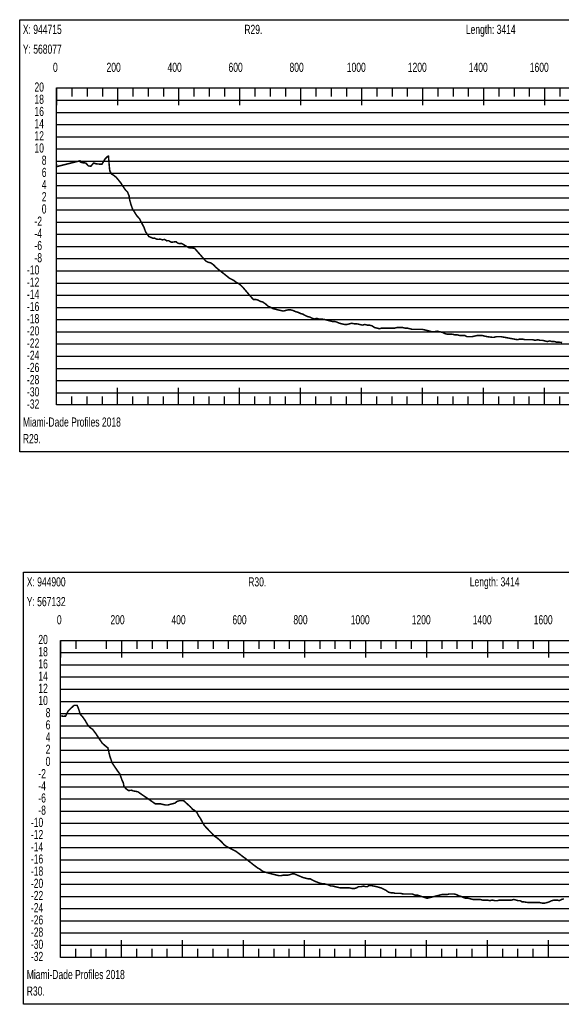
# Model space of a CAD drawing. Header units: inches. Extents: x 471865 to 538526, y 1054316 to 1102451.
# Tile 4 of 131: x 476812 to 478588, y 1054316 to 1057547. Entities that reach past the tile are written whole.
import ezdxf

# ---------------------------------------------------------------- set-up
doc = ezdxf.new("R2010")
doc.units = ezdxf.units.IN
doc.header["$MEASUREMENT"] = 0
for name, color, linetype in [('LABELS', 7, 'Continuous'), ('X_Gr1', 7, 'Continuous'), ('XSECTION', 7, 'Continuous')]:
    doc.layers.add(name, color=color, linetype=linetype)
doc.styles.get("Standard").update_dxf_attribs({"font": 'arial.ttf'})

msp = doc.modelspace()

# ---------------------------------------------------------------- linework, layer by layer
at = {"layer": 'X_Gr1', "color": 6, "linetype": 'Continuous', "lineweight": 18, "true_color": 0xff00ff, "transparency": 33554687, "const_width": 5}
for points in [[(476933.5, 1057073.9), (476933.5, 1057073.9), (476933.8, 1057065.2), (477009.9, 1057084), (477011.1, 1057080), (477020.1, 1057077.5), (477028.8, 1057077), (477037.8, 1057067.2), (477045.8, 1057066.5), (477054.7, 1057076.9), (477063.2, 1057074.2), (477072, 1057073.4), (477082, 1057072.7), (477091.6, 1057089.4), (477099.5, 1057097.9), (477103.3, 1057099.4), (477106.9, 1057057.7), (477108.1, 1057050.4), (477113.6, 1057040.8), (477121, 1057036.1), (477128.8, 1057030.1), (477144, 1057011.4), (477150.9, 1057000.4), (477158.7, 1056989.2), (477166, 1056981.8), (477171.1, 1056968.5), (477172.9, 1056956.1), (477177.1, 1056940.7), (477183.3, 1056923.5), (477186.6, 1056919.3), (477195.9, 1056904.4), (477205.5, 1056893.7), (477211.9, 1056881.2), (477220.2, 1056865), (477225.1, 1056851.2), (477231.2, 1056842.5), (477235.9, 1056835.6), (477242.5, 1056832.8), (477249.5, 1056829.9), (477254.9, 1056830.2), (477261.2, 1056827), (477268.4, 1056826.4), (477272.7, 1056827.4), (477280.1, 1056824.7), (477287.7, 1056826.1), (477294.6, 1056821.7), (477300.6, 1056822.1), (477309.6, 1056816.8), (477317.1, 1056817.7), (477324.5, 1056819), (477330.1, 1056814.3), (477337.4, 1056812.2), (477342.8, 1056813.3), (477349.1, 1056809.6), (477355.2, 1056805.9), (477361.4, 1056802.2), (477366.6, 1056799.1), (477385.8, 1056797.1), (477392.3, 1056789.6), (477398.6, 1056782.4), (477405, 1056775.2), (477411.3, 1056767.9), (477417.6, 1056760.7), (477422.7, 1056755.1), (477431.1, 1056751.1), (477439.5, 1056749.1), (477447.6, 1056743.1), (477455.2, 1056735.1), (477462.3, 1056729.1), (477469.6, 1056723.1), (477477.3, 1056717.1), (477485.1, 1056711.1), (477492.5, 1056705.1), (477499.8, 1056699.1), (477507.4, 1056695.1), (477515.1, 1056691.1), (477522.9, 1056685.1), (477530.6, 1056681.1), (477538.2, 1056675.1), (477545.7, 1056667.1), (477569.7, 1056639.1), (477578.4, 1056629.1), (477586.5, 1056629.1), (477593.8, 1056627.1), (477601, 1056623.1), (477608.9, 1056621.1), (477617.7, 1056615.1), (477626.9, 1056607.1), (477635.5, 1056603.1), (477643.2, 1056599.1), (477650.7, 1056597.1), (477658.8, 1056595.1), (477667.5, 1056593.1), (477676.1, 1056591.1), (477684.4, 1056593.1), (477692.4, 1056595.1), (477700.4, 1056595.1), (477708.6, 1056593.1), (477717, 1056589.1), (477725.3, 1056587.1), (477733.1, 1056583.1), (477740.5, 1056581.1), (477748.1, 1056577.1), (477756.3, 1056573.1), (477764.6, 1056571.1), (477772.3, 1056567.1), (477779.3, 1056565.1), (477786.1, 1056567.1), (477793.2, 1056565.1), (477800.1, 1056565.1), (477813.6, 1056563.1), (477821.1, 1056561.1), (477829, 1056559.1), (477836.7, 1056557.1), (477844.3, 1056557.1), (477852.2, 1056555.1), (477860.7, 1056551.1), (477869.3, 1056549.1), (477877.6, 1056547.1), (477885.6, 1056547.1), (477893.7, 1056549.1), (477901.8, 1056551.1), (477910.1, 1056549.1), (477918.5, 1056549.1), (477927.2, 1056547.1), (477936.2, 1056545.1), (477944.3, 1056547.1), (477951.4, 1056545.1), (477958.4, 1056545.1), (477966.8, 1056543.1), (477976, 1056537.1), (477992, 1056533.1), (477999.3, 1056535.1), (478007.9, 1056535.1), (478017.3, 1056535.1), (478026.2, 1056535.1), (478034.5, 1056535.1), (478042.4, 1056535.1), (478050.4, 1056537.1), (478058.9, 1056537.1), (478067.5, 1056537.1), (478075.8, 1056535.1), (478083.6, 1056535.1), (478091.6, 1056533.1), (478100.1, 1056531.1), (478108.8, 1056531.1), (478117.1, 1056531.1), (478125.1, 1056531.1), (478132.9, 1056531.1), (478141, 1056529.1), (478149.3, 1056527.1), (478157.3, 1056525.1), (478164.7, 1056523.1), (478172.5, 1056523.1), (478181, 1056525.1), (478190.2, 1056523.1), (478199.1, 1056521.1), (478207.2, 1056517.1), (478214.6, 1056515.1), (478222.2, 1056515.1), (478230.6, 1056515.1), (478239.3, 1056513.1), (478247.3, 1056513.1), (478255.2, 1056511.1), (478263.4, 1056511.1), (478271.6, 1056511.1), (478279.5, 1056507.1), (478287.6, 1056507.1), (478296.2, 1056507.1), (478304.9, 1056509.1), (478313.2, 1056511.1), (478320.8, 1056511.1), (478328.2, 1056511.1), (478336.4, 1056509.1), (478345.1, 1056507.1), (478361.5, 1056505.1), (478368.5, 1056505.1), (478375.5, 1056507.1), (478383, 1056507.1), (478390.6, 1056507.1), (478396.5, 1056506), (478402.4, 1056505), (478408.2, 1056503.9), (478414.1, 1056502.8), (478420, 1056501.7), (478425.9, 1056500.6), (478431.8, 1056499.5), (478437.7, 1056498.4), (478443.6, 1056497.3), (478444.4, 1056497.1), (478452.7, 1056499.1), (478461, 1056499.1), (478469.5, 1056497.1), (478477.7, 1056497.1), (478485.8, 1056497.1), (478494.1, 1056497.1), (478502.6, 1056495.1), (478510.9, 1056497.1), (478518.9, 1056495.1), (478526.8, 1056495.1), (478534.7, 1056493.1), (478542.7, 1056491.1), (478550.5, 1056493.1), (478558.2, 1056491.1), (478565.7, 1056491.1), (478572.8, 1056489.1), (478579.5, 1056489.1), (478585.3, 1056488.5), (478591.2, 1056487.8)], [(476951.2, 1055265.2), (476951.2, 1055265.2), (476951.3, 1055261.2), (476962.6, 1055261.8), (476971.4, 1055278.7), (476982.3, 1055289.6), (476991.1, 1055297.6), (477000.6, 1055297.6), (477005.3, 1055286), (477006.9, 1055281.4), (477009.4, 1055272), (477011.2, 1055267.9), (477018.6, 1055259.6), (477027, 1055247.7), (477035.6, 1055232.6), (477043.1, 1055224.6), (477051.8, 1055218.3), (477062.1, 1055204.5), (477069.9, 1055192.5), (477083, 1055173.2), (477092, 1055165.3), (477101.6, 1055157.6), (477107.4, 1055132.1), (477115.5, 1055108.4), (477125.8, 1055093.1), (477133.3, 1055082.2), (477140.3, 1055072.7), (477148.6, 1055050.1), (477152.1, 1055043.3), (477154.2, 1055031.5), (477161.3, 1055023.4), (477169, 1055017.8), (477178.8, 1055018.8), (477184.4, 1055016.6), (477192.6, 1055015.2), (477199.9, 1055013.7), (477206.4, 1055009.2), (477212.7, 1055004.8), (477219.1, 1055000.5), (477225.4, 1054996.1), (477231.8, 1054991.8), (477238, 1054987.4), (477244.3, 1054983.1), (477250.5, 1054978.7), (477256.8, 1054974.4), (477264.6, 1054974.4), (477272.9, 1054974.4), (477281.6, 1054972.4), (477290.2, 1054970.4), (477298, 1054970.4), (477305.6, 1054972.4), (477313.2, 1054974.4), (477321.1, 1054976.4), (477328.8, 1054982.4), (477335.9, 1054984.4), (477341.1, 1054984.4), (477346.3, 1054984.4), (477350.2, 1054984.4), (477351.5, 1054983.1), (477356.7, 1054978.5), (477361.8, 1054973.8), (477367, 1054969.1), (477372.1, 1054964.5), (477372.2, 1054964.4), (477379.3, 1054956.4), (477386.2, 1054952.4), (477393, 1054946.4), (477399.2, 1054934.4), (477405, 1054926.4), (477411.2, 1054914.4), (477418.4, 1054902.4), (477423.6, 1054896.9), (477428.8, 1054891.4), (477434.1, 1054885.9), (477435.4, 1054884.4), (477443.3, 1054876.4), (477450.3, 1054868.4), (477456.9, 1054864.4), (477464.5, 1054858.4), (477473.4, 1054850.4), (477482.2, 1054840.4), (477490.4, 1054834.4), (477497.8, 1054830.4), (477505.6, 1054826.4), (477513.7, 1054822.4), (477521.5, 1054818.4), (477529.3, 1054812.4), (477537.2, 1054806.4), (477545.1, 1054800.4), (477553.3, 1054794.4), (477560.9, 1054788.4), (477568.6, 1054782.4), (477576.1, 1054776.4), (477583.9, 1054770.4), (477591.7, 1054764.4), (477599.2, 1054760.4), (477607.1, 1054754.4), (477615.3, 1054750.4), (477623.1, 1054748.4), (477630.5, 1054746.4), (477638.1, 1054744.4), (477646.7, 1054742.4), (477654.8, 1054740.4), (477662.3, 1054738.4), (477669.8, 1054738.4), (477677.6, 1054740.4), (477685.8, 1054740.4), (477693.3, 1054740.4), (477700.1, 1054742.4), (477706.4, 1054744.4), (477712.7, 1054744.4), (477717.8, 1054742.3), (477722.8, 1054740.1), (477727.9, 1054738), (477733, 1054735.9), (477738, 1054733.8), (477741.3, 1054732.4), (477749.2, 1054730.4), (477757.1, 1054728.4), (477764.4, 1054728.4), (477771.8, 1054724.4), (477779.7, 1054720.4), (477795.2, 1054714.4), (477802.2, 1054712.4), (477809.4, 1054712.4), (477817.4, 1054710.4), (477825, 1054708.4), (477832.2, 1054704.4), (477839.2, 1054704.4), (477846.9, 1054702.4), (477855.4, 1054700.4), (477863.4, 1054698.4), (477876.9, 1054698.4), (477884.8, 1054698.4), (477894, 1054698.4), (477902.8, 1054696.4), (477910.3, 1054696.4), (477916.8, 1054698.4), (477924, 1054702.4), (477932, 1054702.4), (477939.6, 1054704.4), (477946.4, 1054702.4), (477952.4, 1054702.4), (477957.9, 1054706.4), (477963.5, 1054706.4), (477968.5, 1054705.3), (477973.4, 1054704.3), (477978.4, 1054703.3), (477982.7, 1054702.4), (477989.5, 1054700.4), (477997.3, 1054698.4), (478005.3, 1054694.4), (478013.5, 1054690.4), (478021.5, 1054684.4), (478029.4, 1054682.4), (478036.6, 1054682.4), (478043.9, 1054680.4), (478052.3, 1054680.4), (478061.4, 1054680.4), (478070.4, 1054678.4), (478075.6, 1054678.4), (478080.8, 1054678.4), (478086, 1054678.4), (478091.2, 1054678.4), (478099.7, 1054678.4), (478109.1, 1054674.4), (478117.6, 1054674.4), (478122.8, 1054672.7), (478128, 1054671), (478133.2, 1054669.3), (478138.4, 1054667.6), (478143.7, 1054665.8), (478148.1, 1054664.4), (478157.1, 1054666.4), (478165.1, 1054668.4), (478172.8, 1054670.4), (478180.6, 1054672.4), (478188.7, 1054674.4), (478196.9, 1054676.4), (478205.1, 1054676.4), (478213.3, 1054676.4), (478221.2, 1054678.4), (478228.8, 1054678.4), (478236.5, 1054678.4), (478244.3, 1054676.4), (478252.4, 1054672.4), (478260.5, 1054670.4), (478268, 1054666.4), (478275.4, 1054664.4), (478283, 1054664.4), (478291.1, 1054662.4), (478299.3, 1054660.4), (478304.5, 1054660.4), (478309.7, 1054660.4), (478314.7, 1054660.4), (478322.2, 1054660.4), (478330.3, 1054658.4), (478338.7, 1054658.4), (478346.6, 1054658.4), (478354.3, 1054656.4), (478362.2, 1054658.4), (478370.5, 1054656.4), (478378.5, 1054656.4), (478386.1, 1054658.4), (478393.7, 1054658.4), (478401.4, 1054658.4), (478409.5, 1054658.4), (478417.3, 1054658.4), (478425.1, 1054658.4), (478432.7, 1054660.4), (478439.8, 1054658.4), (478446.8, 1054656.4), (478453.7, 1054656.4), (478460.1, 1054652.4), (478466.2, 1054652.4), (478471.1, 1054651.6), (478476, 1054650.9), (478479.4, 1054650.4), (478487.2, 1054650.4), (478494.7, 1054650.4), (478509.3, 1054650.4), (478517.3, 1054650.4), (478525.9, 1054648.4), (478534.6, 1054648.4), (478542.2, 1054650.4), (478549.1, 1054652.4), (478556.8, 1054656.4), (478565.6, 1054658.4), (478574.5, 1054658.4), (478582.4, 1054656.4), (478589.4, 1054660.4), (478596.8, 1054662.4)]]:
    msp.add_lwpolyline(points, dxfattribs=at)
at = {"layer": 'XSECTION', "color": 18, "linetype": 'Continuous', "true_color": 0x000000}
for points in [[(476812.3, 1057547.1), (480454.7, 1057547.1), (480454.7, 1056129.1), (476812.3, 1056129.1), (476812.3, 1057547.1)], [(476933.5, 1057323.1), (480333.5, 1057323.1), (480333.5, 1056283.1), (476933.5, 1056283.1), (476933.5, 1057323.1)], [(476933.5, 1057323.1), (476933.5, 1057266.7)], [(476933.5, 1057323.1), (476933.5, 1057266.7)], [(476933.5, 1057323.1), (476933.5, 1057295.1)], [(476933.5, 1057323.1), (476933.5, 1057295.1)], [(476983.5, 1057323.1), (476983.5, 1057295.1)], [(477033.5, 1057323.1), (477033.5, 1057295.1)], [(477083.5, 1057323.1), (477083.5, 1057295.1)], [(477133.5, 1057323.1), (477133.5, 1057266.7)], [(477133.5, 1057323.1), (477133.5, 1057295.1)], [(477183.5, 1057323.1), (477183.5, 1057295.1)], [(477233.5, 1057323.1), (477233.5, 1057295.1)], [(477283.5, 1057323.1), (477283.5, 1057295.1)], [(477333.5, 1057323.1), (477333.5, 1057266.7)], [(477333.5, 1057323.1), (477333.5, 1057295.1)], [(477383.5, 1057323.1), (477383.5, 1057295.1)], [(477433.5, 1057323.1), (477433.5, 1057295.1)], [(477483.5, 1057323.1), (477483.5, 1057295.1)], [(477533.5, 1057323.1), (477533.5, 1057266.7)], [(477533.5, 1057323.1), (477533.5, 1057295.1)], [(477583.5, 1057323.1), (477583.5, 1057295.1)], [(477633.5, 1057323.1), (477633.5, 1057295.1)], [(477683.5, 1057323.1), (477683.5, 1057295.1)], [(477733.5, 1057323.1), (477733.5, 1057266.7)], [(477733.5, 1057323.1), (477733.5, 1057295.1)], [(477783.5, 1057323.1), (477783.5, 1057295.1)], [(477833.5, 1057323.1), (477833.5, 1057295.1)], [(477883.5, 1057323.1), (477883.5, 1057295.1)], [(477933.5, 1057323.1), (477933.5, 1057266.7)], [(477933.5, 1057323.1), (477933.5, 1057295.1)], [(477983.5, 1057323.1), (477983.5, 1057295.1)], [(478033.5, 1057323.1), (478033.5, 1057295.1)], [(478083.5, 1057323.1), (478083.5, 1057295.1)], [(478133.5, 1057323.1), (478133.5, 1057266.7)], [(478133.5, 1057323.1), (478133.5, 1057295.1)], [(478183.5, 1057323.1), (478183.5, 1057295.1)], [(478233.5, 1057323.1), (478233.5, 1057295.1)], [(478283.5, 1057323.1), (478283.5, 1057295.1)], [(478333.5, 1057323.1), (478333.5, 1057266.7)], [(478333.5, 1057323.1), (478333.5, 1057295.1)], [(478383.5, 1057323.1), (478383.5, 1057295.1)], [(478433.5, 1057323.1), (478433.5, 1057295.1)], [(478483.5, 1057323.1), (478483.5, 1057295.1)], [(478533.5, 1057323.1), (478533.5, 1057266.7)], [(478533.5, 1057323.1), (478533.5, 1057295.1)], [(478583.5, 1057323.1), (478583.5, 1057295.1)], [(476933.5, 1057083.1), (476961.5, 1057083.1)], [(476933.5, 1056883.1), (476961.5, 1056883.1)], [(476933.5, 1056683.1), (476961.5, 1056683.1)], [(476933.5, 1056483.1), (476961.5, 1056483.1)], [(476933.5, 1056283.1), (476933.5, 1056339.5)], [(476933.5, 1056283.1), (476933.5, 1056339.5)], [(477133.5, 1056283.1), (477133.5, 1056339.5)], [(477333.5, 1056283.1), (477333.5, 1056339.5)], [(477533.5, 1056283.1), (477533.5, 1056339.5)], [(477733.5, 1056283.1), (477733.5, 1056339.5)], [(477933.5, 1056283.1), (477933.5, 1056339.5)], [(478133.5, 1056283.1), (478133.5, 1056339.5)], [(478333.5, 1056283.1), (478333.5, 1056339.5)], [(478533.5, 1056283.1), (478533.5, 1056339.5)], [(476933.5, 1056283.1), (476933.5, 1056311.1)], [(476933.5, 1056283.1), (476933.5, 1056311.1)], [(476983.5, 1056283.1), (476983.5, 1056311.1)], [(477033.5, 1056283.1), (477033.5, 1056311.1)], [(477083.5, 1056283.1), (477083.5, 1056311.1)], [(477133.5, 1056283.1), (477133.5, 1056311.1)], [(477183.5, 1056283.1), (477183.5, 1056311.1)], [(477233.5, 1056283.1), (477233.5, 1056311.1)], [(477283.5, 1056283.1), (477283.5, 1056311.1)], [(477333.5, 1056283.1), (477333.5, 1056311.1)], [(477383.5, 1056283.1), (477383.5, 1056311.1)], [(477433.5, 1056283.1), (477433.5, 1056311.1)], [(477483.5, 1056283.1), (477483.5, 1056311.1)], [(477533.5, 1056283.1), (477533.5, 1056311.1)], [(477583.5, 1056283.1), (477583.5, 1056311.1)], [(477633.5, 1056283.1), (477633.5, 1056311.1)], [(477683.5, 1056283.1), (477683.5, 1056311.1)], [(477733.5, 1056283.1), (477733.5, 1056311.1)], [(477783.5, 1056283.1), (477783.5, 1056311.1)], [(477833.5, 1056283.1), (477833.5, 1056311.1)], [(477883.5, 1056283.1), (477883.5, 1056311.1)], [(477933.5, 1056283.1), (477933.5, 1056311.1)], [(477983.5, 1056283.1), (477983.5, 1056311.1)], [(478033.5, 1056283.1), (478033.5, 1056311.1)], [(478083.5, 1056283.1), (478083.5, 1056311.1)], [(478133.5, 1056283.1), (478133.5, 1056311.1)], [(478183.5, 1056283.1), (478183.5, 1056311.1)], [(478233.5, 1056283.1), (478233.5, 1056311.1)], [(478283.5, 1056283.1), (478283.5, 1056311.1)], [(478333.5, 1056283.1), (478333.5, 1056311.1)], [(478383.5, 1056283.1), (478383.5, 1056311.1)], [(478433.5, 1056283.1), (478433.5, 1056311.1)], [(478483.5, 1056283.1), (478483.5, 1056311.1)], [(478533.5, 1056283.1), (478533.5, 1056311.1)], [(478583.5, 1056283.1), (478583.5, 1056311.1)], [(476825.1, 1055734.4), (480467.5, 1055734.4), (480467.5, 1054316.4), (476825.1, 1054316.4), (476825.1, 1055734.4)], [(476946.3, 1055510.4), (480346.3, 1055510.4), (480346.3, 1054470.4), (476946.3, 1054470.4), (476946.3, 1055510.4)], [(476946.3, 1055510.4), (476946.3, 1055454)], [(476946.3, 1055510.4), (476946.3, 1055454)], [(476946.3, 1055510.4), (476946.3, 1055482.4)], [(476946.3, 1055510.4), (476946.3, 1055482.4)], [(476996.3, 1055510.4), (476996.3, 1055482.4)], [(477096.3, 1055510.4), (477096.3, 1055482.4)], [(477146.3, 1055510.4), (477146.3, 1055454)], [(477146.3, 1055510.4), (477146.3, 1055482.4)], [(477196.3, 1055510.4), (477196.3, 1055482.4)], [(477246.3, 1055510.4), (477246.3, 1055482.4)], [(477296.3, 1055510.4), (477296.3, 1055482.4)], [(477346.3, 1055510.4), (477346.3, 1055454)], [(477346.3, 1055510.4), (477346.3, 1055482.4)], [(477396.3, 1055510.4), (477396.3, 1055482.4)], [(477446.3, 1055510.4), (477446.3, 1055482.4)], [(477496.3, 1055510.4), (477496.3, 1055482.4)], [(477546.3, 1055510.4), (477546.3, 1055454)], [(477546.3, 1055510.4), (477546.3, 1055482.4)], [(477596.3, 1055510.4), (477596.3, 1055482.4)], [(477646.3, 1055510.4), (477646.3, 1055482.4)], [(477696.3, 1055510.4), (477696.3, 1055482.4)], [(477746.3, 1055510.4), (477746.3, 1055454)], [(477746.3, 1055510.4), (477746.3, 1055482.4)], [(477796.3, 1055510.4), (477796.3, 1055482.4)], [(477846.3, 1055510.4), (477846.3, 1055482.4)], [(477896.3, 1055510.4), (477896.3, 1055482.4)], [(477946.3, 1055510.4), (477946.3, 1055454)], [(477946.3, 1055510.4), (477946.3, 1055482.4)], [(477996.3, 1055510.4), (477996.3, 1055482.4)], [(478046.3, 1055510.4), (478046.3, 1055482.4)], [(478096.3, 1055510.4), (478096.3, 1055482.4)], [(478146.3, 1055510.4), (478146.3, 1055454)], [(478146.3, 1055510.4), (478146.3, 1055482.4)], [(478196.3, 1055510.4), (478196.3, 1055482.4)], [(478246.3, 1055510.4), (478246.3, 1055482.4)], [(478296.3, 1055510.4), (478296.3, 1055482.4)], [(478346.3, 1055510.4), (478346.3, 1055454)], [(478346.3, 1055510.4), (478346.3, 1055482.4)], [(478396.3, 1055510.4), (478396.3, 1055482.4)], [(478446.3, 1055510.4), (478446.3, 1055482.4)], [(478496.3, 1055510.4), (478496.3, 1055482.4)], [(478546.3, 1055510.4), (478546.3, 1055454)], [(478546.3, 1055510.4), (478546.3, 1055482.4)], [(476946.3, 1055270.4), (476974.3, 1055270.4)], [(476946.3, 1055070.4), (476974.3, 1055070.4)], [(476946.3, 1054870.4), (476974.3, 1054870.4)], [(476946.3, 1054670.4), (476974.3, 1054670.4)], [(476946.3, 1054470.4), (476946.3, 1054526.8)], [(476946.3, 1054470.4), (476946.3, 1054526.8)], [(477146.3, 1054470.4), (477146.3, 1054526.8)], [(477346.3, 1054470.4), (477346.3, 1054526.8)], [(477546.3, 1054470.4), (477546.3, 1054526.8)], [(477746.3, 1054470.4), (477746.3, 1054526.8)], [(477946.3, 1054470.4), (477946.3, 1054526.8)], [(478146.3, 1054470.4), (478146.3, 1054526.8)], [(478346.3, 1054470.4), (478346.3, 1054526.8)], [(478546.3, 1054470.4), (478546.3, 1054526.8)], [(476946.3, 1054470.4), (476946.3, 1054498.4)], [(476946.3, 1054470.4), (476946.3, 1054498.4)], [(476996.3, 1054470.4), (476996.3, 1054498.4)], [(477046.3, 1054470.4), (477046.3, 1054498.4)], [(477096.3, 1054470.4), (477096.3, 1054498.4)], [(477146.3, 1054470.4), (477146.3, 1054498.4)], [(477196.3, 1054470.4), (477196.3, 1054498.4)], [(477246.3, 1054470.4), (477246.3, 1054498.4)], [(477296.3, 1054470.4), (477296.3, 1054498.4)], [(477346.3, 1054470.4), (477346.3, 1054498.4)], [(477396.3, 1054470.4), (477396.3, 1054498.4)], [(477446.3, 1054470.4), (477446.3, 1054498.4)], [(477496.3, 1054470.4), (477496.3, 1054498.4)], [(477546.3, 1054470.4), (477546.3, 1054498.4)], [(477596.3, 1054470.4), (477596.3, 1054498.4)], [(477646.3, 1054470.4), (477646.3, 1054498.4)], [(477696.3, 1054470.4), (477696.3, 1054498.4)], [(477746.3, 1054470.4), (477746.3, 1054498.4)], [(477796.3, 1054470.4), (477796.3, 1054498.4)], [(477846.3, 1054470.4), (477846.3, 1054498.4)], [(477896.3, 1054470.4), (477896.3, 1054498.4)], [(477946.3, 1054470.4), (477946.3, 1054498.4)], [(477996.3, 1054470.4), (477996.3, 1054498.4)], [(478046.3, 1054470.4), (478046.3, 1054498.4)], [(478096.3, 1054470.4), (478096.3, 1054498.4)], [(478146.3, 1054470.4), (478146.3, 1054498.4)], [(478196.3, 1054470.4), (478196.3, 1054498.4)], [(478246.3, 1054470.4), (478246.3, 1054498.4)], [(478296.3, 1054470.4), (478296.3, 1054498.4)], [(478346.3, 1054470.4), (478346.3, 1054498.4)], [(478396.3, 1054470.4), (478396.3, 1054498.4)], [(478446.3, 1054470.4), (478446.3, 1054498.4)], [(478496.3, 1054470.4), (478496.3, 1054498.4)], [(478546.3, 1054470.4), (478546.3, 1054498.4)]]:
    msp.add_lwpolyline(points, dxfattribs=at)
at = {"layer": 'XSECTION', "color": 18, "true_color": 0x000000}
for points in [[(476933.5, 1057283.1), (480333.5, 1057283.1)], [(476933.5, 1057243.1), (480333.5, 1057243.1)], [(476933.5, 1057203.1), (480333.5, 1057203.1)], [(476933.5, 1057163.1), (480333.5, 1057163.1)], [(476933.5, 1057123.1), (480333.5, 1057123.1)], [(476933.5, 1057083.1), (480333.5, 1057083.1)], [(476933.5, 1057043.1), (480333.5, 1057043.1)], [(476933.5, 1057003.1), (480333.5, 1057003.1)], [(476933.5, 1056963.1), (480333.5, 1056963.1)], [(476933.5, 1056923.1), (480333.5, 1056923.1)], [(476933.5, 1056883.1), (480333.5, 1056883.1)], [(476933.5, 1056843.1), (480333.5, 1056843.1)], [(476933.5, 1056803.1), (480333.5, 1056803.1)], [(476933.5, 1056763.1), (480333.5, 1056763.1)], [(476933.5, 1056723.1), (480333.5, 1056723.1)], [(476933.5, 1056683.1), (480333.5, 1056683.1)], [(476933.5, 1056643.1), (480333.5, 1056643.1)], [(476933.5, 1056603.1), (480333.5, 1056603.1)], [(476933.5, 1056563.1), (480333.5, 1056563.1)], [(476933.5, 1056523.1), (480333.5, 1056523.1)], [(476933.5, 1056483.1), (480333.5, 1056483.1)], [(476933.5, 1056443.1), (480333.5, 1056443.1)], [(476933.5, 1056403.1), (480333.5, 1056403.1)], [(476933.5, 1056363.1), (480333.5, 1056363.1)], [(476933.5, 1056323.1), (480333.5, 1056323.1)], [(476946.3, 1055470.4), (480346.3, 1055470.4)], [(476946.3, 1055430.4), (480346.3, 1055430.4)], [(476946.3, 1055390.4), (480346.3, 1055390.4)], [(476946.3, 1055350.4), (480346.3, 1055350.4)], [(476946.3, 1055310.4), (480346.3, 1055310.4)], [(476946.3, 1055270.4), (480346.3, 1055270.4)], [(476946.3, 1055230.4), (480346.3, 1055230.4)], [(476946.3, 1055190.4), (480346.3, 1055190.4)], [(476946.3, 1055150.4), (480346.3, 1055150.4)], [(476946.3, 1055110.4), (480346.3, 1055110.4)], [(476946.3, 1055070.4), (480346.3, 1055070.4)], [(476946.3, 1055030.4), (480346.3, 1055030.4)], [(476946.3, 1054990.4), (480346.3, 1054990.4)], [(476946.3, 1054950.4), (480346.3, 1054950.4)], [(476946.3, 1054910.4), (480346.3, 1054910.4)], [(476946.3, 1054870.4), (480346.3, 1054870.4)], [(476946.3, 1054830.4), (480346.3, 1054830.4)], [(476946.3, 1054790.4), (480346.3, 1054790.4)], [(476946.3, 1054750.4), (480346.3, 1054750.4)], [(476946.3, 1054710.4), (480346.3, 1054710.4)], [(476946.3, 1054670.4), (480346.3, 1054670.4)], [(476946.3, 1054630.4), (480346.3, 1054630.4)], [(476946.3, 1054590.4), (480346.3, 1054590.4)], [(476946.3, 1054550.4), (480346.3, 1054550.4)], [(476946.3, 1054510.4), (480346.3, 1054510.4)]]:
    msp.add_lwpolyline(points, dxfattribs=at)

# ---------------------------------------------------------------- texts
at = {"layer": 'LABELS', "color": 18, "true_color": 0x000000, "width": 0.666667}
for s, p in [('X: 944715', (476822.7, 1057500.3)), ('R29.', (477549.1, 1057500.3)), ('Length: 3414', (478275.5, 1057500.3)), ('Y: 568077', (476822.7, 1057435.5)), ('0', (476921.5, 1057375.9)), ('0', (476921.5, 1057375.9)), ('200', (477097.1, 1057375.9)), ('400', (477297.1, 1057375.9)), ('600', (477497.1, 1057375.9)), ('800', (477697.1, 1057375.9)), ('1000', (477885.1, 1057375.9)), ('1200', (478085.1, 1057375.9)), ('1400', (478285.1, 1057375.9)), ('1600', (478485.1, 1057375.9)), ('20', (476860.7, 1057311.1)), ('18', (476860.7, 1057271.1)), ('16', (476860.7, 1057231.1)), ('14', (476860.7, 1057191.1)), ('12', (476860.7, 1057151.1)), ('10', (476860.7, 1057111.1)), ('8', (476884.7, 1057071.1)), ('6', (476884.7, 1057031.1)), ('4', (476884.7, 1056991.1)), ('2', (476884.7, 1056951.1)), ('0', (476884.7, 1056911.1)), ('-2', (476860.7, 1056871.1)), ('-4', (476860.7, 1056831.1)), ('-6', (476860.7, 1056791.1)), ('-8', (476860.7, 1056751.1)), ('-10', (476836.3, 1056711.1)), ('-12', (476836.3, 1056671.1)), ('-14', (476836.3, 1056631.1)), ('-16', (476836.3, 1056591.1)), ('-18', (476836.3, 1056551.1)), ('-20', (476836.3, 1056511.1)), ('-22', (476836.3, 1056471.1)), ('-24', (476836.3, 1056431.1)), ('-26', (476836.3, 1056391.1)), ('-28', (476836.3, 1056351.1)), ('-30', (476836.3, 1056311.1)), ('-32', (476836.3, 1056271.1)), ('Miami-Dade Profiles 2018', (476822.7, 1056211.9)), ('R29.', (476822.7, 1056157.5)), ('X: 944900', (476835.5, 1055687.6)), ('R30.', (477561.9, 1055687.6)), ('Length: 3414', (478288.3, 1055687.6)), ('Y: 567132', (476835.5, 1055622.8)), ('0', (476934.3, 1055563.2)), ('0', (476934.3, 1055563.2)), ('200', (477109.9, 1055563.2)), ('400', (477309.9, 1055563.2)), ('600', (477509.9, 1055563.2)), ('800', (477709.9, 1055563.2)), ('1000', (477897.9, 1055563.2)), ('1200', (478097.9, 1055563.2)), ('1400', (478297.9, 1055563.2)), ('1600', (478497.9, 1055563.2)), ('20', (476873.5, 1055498.4)), ('18', (476873.5, 1055458.4)), ('16', (476873.5, 1055418.4)), ('14', (476873.5, 1055378.4)), ('12', (476873.5, 1055338.4)), ('10', (476873.5, 1055298.4)), ('8', (476897.5, 1055258.4)), ('6', (476897.5, 1055218.4)), ('4', (476897.5, 1055178.4)), ('2', (476897.5, 1055138.4)), ('0', (476897.5, 1055098.4)), ('-2', (476873.5, 1055058.4)), ('-4', (476873.5, 1055018.4)), ('-6', (476873.5, 1054978.4)), ('-8', (476873.5, 1054938.4)), ('-10', (476849.1, 1054898.4)), ('-12', (476849.1, 1054858.4)), ('-14', (476849.1, 1054818.4)), ('-16', (476849.1, 1054778.4)), ('-18', (476849.1, 1054738.4)), ('-20', (476849.1, 1054698.4)), ('-22', (476849.1, 1054658.4)), ('-24', (476849.1, 1054618.4)), ('-26', (476849.1, 1054578.4)), ('-28', (476849.1, 1054538.4)), ('-30', (476849.1, 1054498.4)), ('-32', (476849.1, 1054458.4)), ('Miami-Dade Profiles 2018', (476835.5, 1054399.2)), ('R30.', (476835.5, 1054344.8))]:
    msp.add_text(s, height=30, dxfattribs=at).set_placement(p)

doc.saveas('drawing.dxf')
